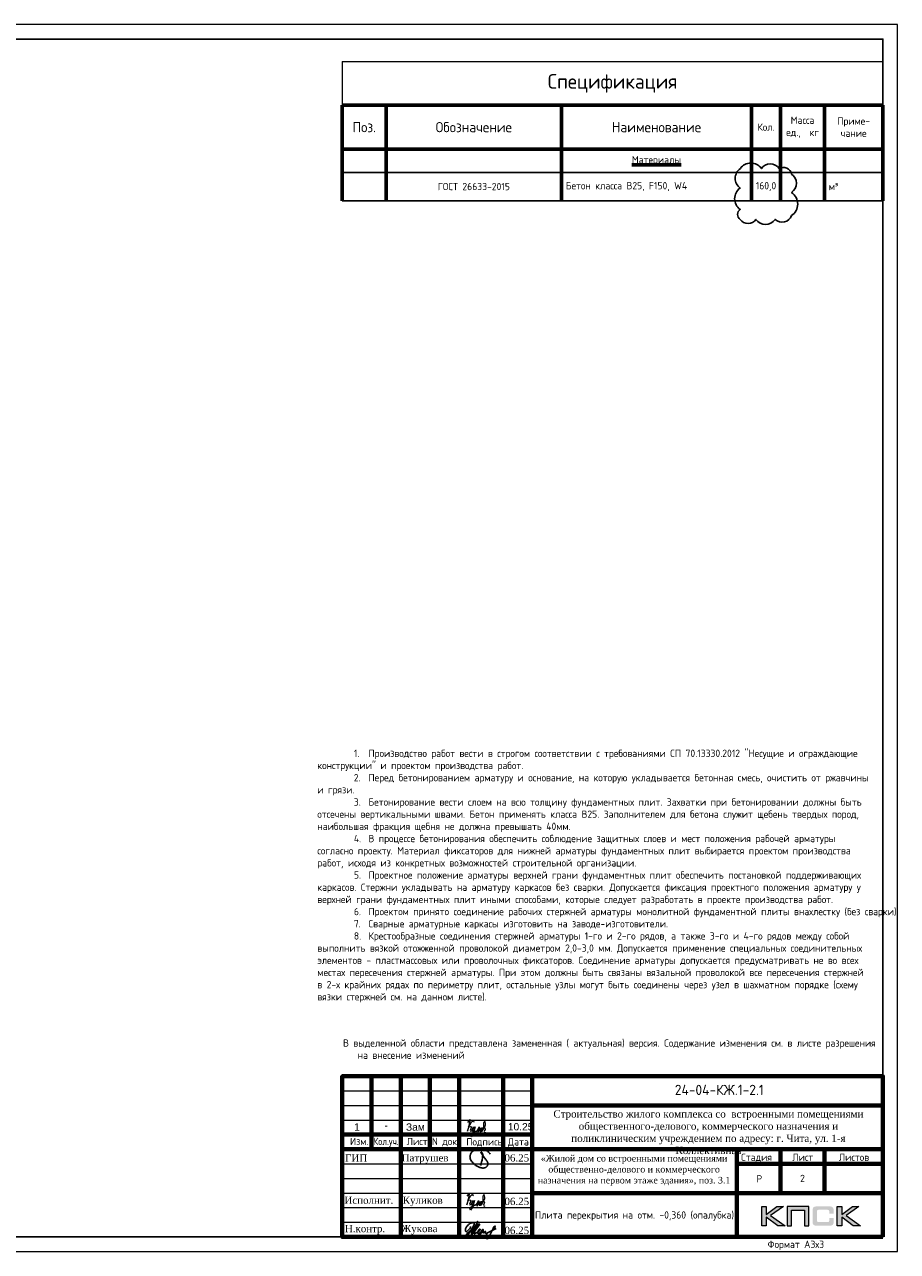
# Model space of a CAD drawing. Header units: millimetres. Extents: x -386473 to 311666, y -59273 to 291770.
# Tile 34 of 132: x -142243 to -112366, y -4054 to 37946. Entities that reach past the tile are written whole.
import ezdxf
from ezdxf.enums import TextEntityAlignment as Align

# ---------------------------------------------------------------- set-up
doc = ezdxf.new("R2010")
doc.units = ezdxf.units.MM
for name, color, linetype in [('PDF7_Text', 7, 'Continuous'), ('PDF8_Text', 7, 'Continuous'), ('Рамка печать', 7, 'Continuous'), ('ТОЛСТЫЕ_ОСНОВНЫЕ', 6, 'Continuous')]:
    doc.layers.add(name, color=color, linetype=linetype)
for name, color, linetype, lineweight in [('Выноски', 20, 'Continuous', 20), ('Каркасы ригель', 3, 'Continuous', 0), ('Основная 0.6', 142, 'Continuous', 60), ('РАЗМЕРЫ', 1, 'Continuous', 9), ('Рамка', 7, 'Continuous', 70), ('Текст', 7, 'Continuous', 25), ('ТОНКИЕ', 7, 'Continuous', 9)]:
    doc.layers.add(name, color=color, linetype=linetype, lineweight=lineweight)
doc.styles.add('GOST-2.304_Type-B', font='GOST_Common.ttf')
doc.styles.add('PDF Times New Roman', font='times.ttf')
doc.styles.get("Standard").update_dxf_attribs({"font": 'arial.ttf'})
doc.styles.add('style1', font='GOST_Common.ttf', dxfattribs={"height": 500})
doc.styles.add('ГОСТ', font='GOST_Common.ttf')

# ---------------------------------------------------------------- blocks, each defined once
blk = doc.blocks.new('*U44')
at = {"layer": 'ТОЛСТЫЕ_ОСНОВНЫЕ', "color": 6}
blk.add_lwpolyline([(20, 5), (886, 5), (886, 415), (20, 415)], close=True, dxfattribs=at)
at = {"layer": 'ТОНКИЕ'}
blk.add_lwpolyline([(0, 0), (891, 0), (891, 420), (0, 420)], close=True, dxfattribs=at)
at = {"layer": 'Текст', "style": 'style1'}
blk.add_text('Формат А3х3', height=2.5, dxfattribs=at).set_placement((846.57, 1.2))
blk = doc.blocks.new('11')
at = {"layer": 'Выноски'}
for p, q in [((47962, 66737), (47989, 66781)), ((47989, 66781), (48016, 66806)), ((48016, 66806), (48038, 66823)), ((48038, 66823), (48060, 66786)), ((48060, 66786), (48058, 66769)), ((47885, 66608), (47944, 66700)), ((47944, 66700), (47962, 66737))]:
    blk.add_line(p, q, dxfattribs=at)
blk.add_lwpolyline([(47863, 66761), (47937, 66865), (47843, 66458), (47885, 66564), (47905, 66616), (47954, 66628), (47979, 66606), (47957, 66539), (47937, 66487), (47947, 66458), (47991, 66470), (48051, 66611), (48041, 66569), (48023, 66505), (48023, 66448), (48065, 66448), (48090, 66529), (48110, 66608), (48043, 66369), (47972, 66275), (47954, 66344), (47991, 66389), (48078, 66431), (48142, 66470), (48154, 66441), (48204, 66512), (48246, 66606), (48209, 66455), (48204, 66418), (48295, 66574), (48265, 66463), (48265, 66455), (48312, 66453), (48342, 66529), (48347, 66584), (48337, 66465), (48349, 66453), (48401, 66569), (48443, 66616), (48461, 66678), (48466, 66727), (48436, 66811), (48399, 66754), (48399, 66618), (48389, 66549), (48374, 66507), (48416, 66564), (48441, 66576), (48451, 66524), (48433, 66482), (48419, 66453), (48424, 66428), (48458, 66421)], dxfattribs=at)
blk = doc.blocks.new('яяя')
at = {"lineweight": 30}
for points in [[(345424, 110432), (345425, 110410), (345424, 110397), (345417, 110379), (345406, 110350), (345390, 110319), (345357, 110275), (345310, 110221), (345265, 110176), (345198, 110110), (345161, 110077), (345133, 110066), (345116, 110066), (345102, 110075), (345090, 110091), (345082, 110115), (345074, 110146), (345066, 110182), (345064, 110206), (345067, 110234), (345077, 110278), (345095, 110320), (345114, 110361), (345134, 110395), (345159, 110428), (345195, 110469), (345228, 110506), (345284, 110560), (345331, 110595), (345379, 110625), (345435, 110648), (345486, 110670), (345532, 110686), (345573, 110696), (345605, 110698), (345621, 110695), (345635, 110687), (345648, 110671), (345656, 110649), (345659, 110625), (345659, 110583), (345656, 110553), (345647, 110523), (345635, 110489), (345387, 110033), (345349, 109985), (345311, 109948), (345247, 109889), (345209, 109858), (345192, 109844), (345180, 109837), (345157, 109833), (345150, 109835), (345140, 109842), (345135, 109856), (345138, 109881), (345148, 109892), (345183, 109930), (345267, 110024), (345343, 110105), (345455, 110213), (345617, 110343), (345775, 110456), (345811, 110526), (345838, 110607), (345890, 110740), (345902, 110771), (345698, 110295), (345672, 110226), (345626, 110132), (345572, 110032), (345518, 109953), (345481, 109918), (345497, 110001), (345567, 110147), (345655, 110301), (345760, 110442)], [(345481, 109918), (345476, 109896), (345475, 109874), (345485, 109861), (345506, 109866), (345539, 109891), (345632, 109983), (345968, 110450), (346022, 110527), (346029, 110560), (346027, 110579), (346026, 110590), (346010, 110605), (345993, 110609), (345975, 110601), (345962, 110584), (345954, 110562), (345857, 110421), (345783, 110292), (345741, 110183), (345701, 110079), (345665, 109985), (345660, 109952), (345666, 109929), (345669, 109915), (345682, 109910), (345702, 109914), (345735, 109941), (345846, 110007), (346065, 110160), (346075, 110193), (346070, 110217), (346066, 110236), (346052, 110241), (346030, 110241), (346007, 110228), (345978, 110203), (345960, 110164), (345892, 110010), (345895, 109986), (345904, 109966), (345925, 109964), (345969, 109968), (346045, 110000), (346218, 110114), (346261, 110154), (346280, 110184), (346282, 110210), (346278, 110225), (346263, 110229), (346241, 110222), (346220, 110198), (346162, 110049), (345989, 109904), (345932, 109849), (345906, 109805), (345891, 109739), (345890, 109690), (345899, 109652), (345924, 109647), (345956, 109655), (345980, 109674), (346058, 109838), (346158, 110046), (346261, 110098), (346314, 110120), (346292, 110079), (346269, 110036), (346261, 110008), (346267, 109998), (346293, 109998), (346363, 110039), (346445, 110095), (346421, 110068), (346414, 110040), (346407, 110011), (346416, 109990), (346466, 109972), (346509, 109977), (346574, 109984), (347172, 110293)], [(346586, 109971), (346543, 109917), (346509, 109873), (346489, 109825), (346475, 109767), (346472, 109710), (346478, 109675), (346485, 109641), (346501, 109621), (346517, 109602), (346542, 109589), (346568, 109592), (346605, 109620), (346680, 109731), (346736, 109842), (346865, 110115), (346962, 110290), (346969, 110318), (346979, 110360), (347013, 110403), (347056, 110434), (347091, 110450), (347109, 110450), (347121, 110434), (347115, 110405), (347072, 110355), (347012, 110307), (346924, 110222)]]:
    blk.add_lwpolyline(points, dxfattribs=at)
blk = doc.blocks.new('Патрушев')
at = {"color": 5, "lineweight": 25}
blk.add_lwpolyline([(58.5, -35.1), (59.7, -32), (60.2, -29.8), (60.5, -28.8), (60.8, -27.6), (61.1, -26.3), (61.4, -24.7), (61.6, -23), (61.8, -21.6), (61.8, -20.5), (61.7, -19.5), (61.5, -18.6), (61.3, -17.9), (61, -17.3), (60.6, -16.9), (60.5, -16.7), (60.4, -16.6), (60.3, -16.5), (60, -16.4), (59.7, -16.4), (59.6, -16.4), (59.4, -16.5), (59.3, -16.7), (59.3, -17), (59.4, -17.1), (61.8, -21), (63.1, -22.9), (63.7, -23.6), (64.5, -24.6), (65.5, -25.9), (66.4, -27.1), (66.9, -27.7), (67.4, -28.4), (67.7, -28.9), (68, -29.5), (68.4, -30.4), (68.7, -31), (68.8, -31.7), (68.9, -32.2), (68.9, -32.7), (68.9, -33.3), (68.8, -33.8), (68.6, -34.6), (68.3, -35.2), (67.9, -35.7), (67.6, -36.2), (66.9, -36.8), (66.4, -37.1), (65.9, -37.5), (65.3, -37.9), (64.8, -38.1), (64.1, -38.3), (63.6, -38.4), (62.5, -38.5), (61.6, -38.5), (60.9, -38.4), (60.1, -38.3), (59.3, -38), (58.4, -37.7), (57.7, -37.5), (56.6, -37.3), (55.9, -36.9), (54.9, -36.3), (53.8, -35.7), (53.1, -35.2), (52.2, -34.7), (51.3, -34.1), (50.1, -33.3), (49.1, -32.3), (48, -31.1), (47.1, -29.9), (46.1, -28.7), (45.2, -27.6), (44.7, -26.5), (44.3, -25.1), (44, -24.3), (44, -23.3), (43.9, -22.5), (44, -21.5), (44.2, -20.6), (44.5, -20), (44.7, -19.1), (45, -18.2), (45.5, -17.4), (45.8, -16.9), (46.4, -16.1), (47, -15.5), (47.8, -14.8), (48.6, -14.3), (49.4, -13.8), (50.5, -13.3), (51.6, -12.9), (52.7, -12.5), (54.2, -12.1), (55.4, -11.9), (56.9, -11.8), (58.3, -11.8), (59.6, -11.9), (61, -12.1), (62.7, -12.4), (64.5, -12.9), (66.2, -13.6), (67.6, -14.3), (68.9, -15.1), (70, -16.3), (71.1, -17.5), (71.7, -18.3), (72.3, -19.3)], dxfattribs=at)
blk = doc.blocks.new('A$Cd09756da')
at = {"layer": 'Рамка печать', "lineweight": 20}
h = blk.add_hatch(color=0, dxfattribs=at)
h.paths.add_polyline_path([(-3400, 1040), (-3624, 1040), (-3991, 764), (-3991, 1040), (-4146, 1040), (-4146, 378), (-3991, 378), (-3991, 669), (-3594, 378), (-3346, 378), (-3840, 728)])
h.paths.add_polyline_path([(-3122, 915), (-2683, 915), (-2683, 378), (-2529, 378), (-2529, 1040), (-2693, 1040), (-3276, 1040), (-3276, 883), (-3276, 378), (-3122, 378)])
h.paths.add_polyline_path([(-1408, 1043), (-1563, 1043), (-1563, 380), (-1408, 380), (-1408, 672), (-1011, 380), (-763, 380), (-1257, 731), (-817, 1043), (-1041, 1043), (-1408, 767)])
blk.add_hatch(color=204, dxfattribs=at).paths.add_polyline_path([(-1693, 970), (-1695, 977), (-1697, 983), (-1701, 989), (-1704, 996), (-1708, 1000), (-1712, 1005), (-1716, 1010), (-1720, 1014), (-1725, 1017), (-1731, 1021), (-1737, 1025), (-1744, 1028), (-1750, 1030), (-1758, 1033), (-1765, 1035), (-1783, 1038), (-1802, 1041), (-1823, 1043), (-1846, 1043), (-2242, 1043), (-2265, 1043), (-2285, 1041), (-2305, 1038), (-2322, 1035), (-2330, 1032), (-2338, 1030), (-2344, 1028), (-2351, 1024), (-2357, 1021), (-2363, 1017), (-2368, 1014), (-2372, 1010), (-2376, 1005), (-2380, 1000), (-2384, 996), (-2387, 989), (-2390, 983), (-2393, 976), (-2396, 970), (-2398, 962), (-2401, 946), (-2404, 928), (-2406, 908), (-2406, 887), (-2406, 538), (-2406, 516), (-2404, 496), (-2401, 478), (-2398, 461), (-2396, 454), (-2393, 447), (-2390, 440), (-2387, 434), (-2384, 429), (-2380, 423), (-2376, 419), (-2372, 414), (-2368, 410), (-2362, 406), (-2357, 403), (-2351, 399), (-2344, 396), (-2337, 394), (-2330, 391), (-2322, 389), (-2305, 385), (-2285, 383), (-2264, 381), (-2242, 380), (-1846, 380), (-1823, 381), (-1802, 382), (-1783, 385), (-1766, 389), (-1758, 391), (-1750, 393), (-1744, 396), (-1737, 399), (-1731, 402), (-1725, 406), (-1720, 410), (-1716, 414), (-1712, 418), (-1708, 423), (-1704, 428), (-1701, 434), (-1697, 440), (-1695, 446), (-1693, 454), (-1690, 461), (-1686, 478), (-1684, 496), (-1682, 516), (-1682, 538), (-1682, 647), (-1836, 647), (-1836, 558), (-1836, 552), (-1837, 546), (-1838, 540), (-1840, 535), (-1842, 530), (-1844, 526), (-1846, 522), (-1850, 519), (-1853, 515), (-1857, 513), (-1862, 511), (-1867, 508), (-1872, 507), (-1878, 506), (-1884, 506), (-1890, 505), (-2209, 505), (-2214, 506), (-2219, 506), (-2223, 508), (-2227, 511), (-2231, 513), (-2235, 516), (-2238, 519), (-2241, 523), (-2244, 528), (-2246, 532), (-2248, 536), (-2249, 541), (-2251, 551), (-2252, 560), (-2252, 878), (-2252, 884), (-2251, 889), (-2250, 894), (-2248, 899), (-2247, 903), (-2245, 906), (-2242, 910), (-2240, 913), (-2236, 916), (-2233, 919), (-2229, 921), (-2225, 922), (-2220, 923), (-2215, 924), (-2210, 925), (-2204, 925), (-1890, 925), (-1884, 925), (-1878, 924), (-1872, 923), (-1868, 921), (-1863, 919), (-1858, 917), (-1854, 914), (-1851, 911), (-1847, 907), (-1844, 903), (-1842, 899), (-1840, 894), (-1838, 889), (-1837, 884), (-1836, 878), (-1836, 872), (-1836, 799), (-1682, 799), (-1682, 887), (-1682, 908), (-1684, 928), (-1686, 946), (-1690, 962)])
at = {"layer": 'Рамка', "color": 7}
for p, q in [((-17500, 3000), (-17500, 5500)), ((-15500, 3000), (-15500, 5500)), ((-12000, 4500), (0, 4500)), ((-18500, 3500), (-12000, 3500)), ((-18500, 3000), (0, 3000)), ((-3500, 3000), (-3500, 1500)), ((-2000, 3000), (-2000, 1500)), ((-5000, 2500), (0, 2500)), ((-5000, 2500), (0, 2500)), ((-12000, 1500), (0, 1500))]:
    blk.add_line(p, q, dxfattribs=at)
at = {"layer": 'Рамка'}
for p, q in [((-16500, 0), (-16500, 5500)), ((-14500, 0), (-14500, 5500)), ((-14500, 5500), (-14500, 0)), ((-13000, 5500), (-13000, 0)), ((-13000, 0), (-13000, 5500)), ((-12000, 5500), (-12000, 0)), ((-5000, 3000), (-5000, 0))]:
    blk.add_line(p, q, dxfattribs=at)
at = {"layer": 'Рамка', "color": 7, "lineweight": 15}
for p, q in [((-18500, 5000), (-12000, 5000)), ((-18500, 4500), (-12000, 4500)), ((-18500, 4000), (-12000, 4000)), ((-18500, 2500), (-12000, 2500)), ((-18500, 2000), (-12000, 2000)), ((-18500, 1500), (-12000, 1500)), ((-18500, 1000), (-12000, 1000)), ((-18500, 500), (-12000, 500))]:
    blk.add_line(p, q, dxfattribs=at)
at = {"layer": 'Рамка'}
blk.add_lwpolyline([(0, 0), (-18500, 0), (-18500, 5500), (0, 5500)], close=True, dxfattribs=at)
at = {"layer": 'Рамка печать', "color": 0, "lineweight": 20}
for points in [[(-4146, 378), (-4146, 1040), (-3991, 1040), (-3991, 764), (-3624, 1040), (-3400, 1040), (-3840, 728), (-3346, 378), (-3594, 378), (-3991, 669), (-3991, 378), (-4146, 378)], [(-3122, 378), (-3122, 915), (-2683, 915), (-2683, 378), (-2529, 378), (-2529, 1040), (-2693, 1040), (-3276, 1040), (-3276, 883), (-3276, 378), (-3122, 378)], [(-1563, 380), (-1563, 1043), (-1408, 1043), (-1408, 767), (-1041, 1043), (-817, 1043), (-1257, 731), (-763, 380), (-1011, 380), (-1408, 672), (-1408, 380), (-1563, 380)]]:
    blk.add_lwpolyline(points, close=True, dxfattribs=at)
at = {"color": 5, "xscale": 24.5, "yscale": 24.5, "zscale": 24.5}
blk.add_blockref('Патрушев', (-15207, 3298), dxfattribs=at)
at = {"color": 2, "lineweight": 60, "xscale": 0.5, "yscale": 0.5, "zscale": 0.5}
blk.add_blockref('яяя', (-186821, -54859), dxfattribs=at)
at = {"layer": 'Выноски', "color": 0}
blk.add_blockref('11', (-62086, -65365), dxfattribs=at)
at = {"layer": 'PDF7_Text', "char_height": 248, "attachment_point": 7, "style": 'PDF Times New Roman'}
for s, insert in [('Патрушев', (-16471, 2500)), ('06.25', (-12950, 2573)), ('06.25', (-12950, 1085)), ('06.25', (-12950, 93)), ('Жукова', (-16477, 79))]:
    blk.add_mtext(s, dxfattribs=dict(at, insert=insert))
at = {"layer": 'PDF7_Text', "insert": (-16432, 1050), "char_height": 247.95, "attachment_point": 7, "style": 'PDF Times New Roman'}
blk.add_mtext_dynamic_manual_height_columns('{\\C256;Куликов}', width=2000, gutter_width=1250, heights=[0], dxfattribs=at)
at = {"layer": 'PDF8_Text', "char_height": 248, "attachment_point": 7, "style": 'PDF Times New Roman'}
for s, insert in [('ГИП', (-18407, 2573)), ('Исполнит.', (-18427, 1127)), ('Н.контр.', (-18413, 79))]:
    blk.add_mtext(s, dxfattribs=dict(at, insert=insert))
at = {"layer": 'Текст', "color": 7, "style": 'ГОСТ'}
blk.add_text('24-04-КЖ.1-2.1', height=350, dxfattribs=at).set_placement((-5599, 5031), align=Align.MIDDLE_CENTER)
for s, p in [('Изм.', (-18237, 3141)), ('Лист', (-16298, 3139)), ('N док.', (-15435, 3141)), ('Подпись', (-14257, 3127)), ('Дата', (-12835, 3127)), ('Стадия', (-4850, 2600)), ('Лист', (-3100, 2600)), ('Листов', (-1508, 2600)), ('Р', (-4328, 1863))]:
    blk.add_text(s, height=250, dxfattribs=at).set_placement(p)
at = {"layer": 'Текст', "color": 7, "style": 'ГОСТ', "width": 0.9}
blk.add_text('Кол.уч.', height=250, dxfattribs=at).set_placement((-17435, 3143))
at = {"layer": 'Текст', "color": 7, "attachment_point": 1, "style": 'ГОСТ'}
for s, width, heights, insert, char_height in [('\\pxqc;{\\fTimes New Roman|b0|i0|c204|p18;\\C256;Строительство жилого комплекса со  встроенными помещениями общественного-делового, коммерческого назначения и поликлиническим учреждением по адресу: г. Чита, ул. 1-я Коллективная}', 11543.07, [0], (-11741, 4333), 250), ('\\pxqc;{\\fTimes New Roman|b0|i0|c204|p18;\\C256;«Жилой дом со встроенными помещениями общественно-делового и коммерческого назначения на первом этаже здания», поз. 3.1\\P}', 7000, [1500], (-12014, 2803), 225)]:
    blk.add_mtext_dynamic_manual_height_columns(s, width=width, gutter_width=12.5, heights=heights, dxfattribs=dict(at, insert=insert, char_height=char_height))
blk = doc.blocks.new('*T310')
at = {"layer": 'Каркасы ригель', "color": 0, "linetype": 'ByBlock', "lineweight": -2, "transparency": 16777216}
for p, q in [((0, 0), (1500, 0)), ((0, -1000), (1500, -1000))]:
    blk.add_line(p, q, dxfattribs=at)
at = {"layer": 'Каркасы ригель', "color": 0, "linetype": 'ByBlock', "lineweight": 50, "transparency": 16777216}
for p, q in [((0, 0), (0, -1000)), ((1500, 0), (1500, -1000))]:
    blk.add_line(p, q, dxfattribs=at)
at = {"layer": 'Каркасы ригель', "color": 0, "linetype": 'Continuous', "lineweight": 0, "transparency": 16777216, "insert": (750, -500), "char_height": 250, "width": 1000, "attachment_point": 5, "style": 'ГОСТ'}
blk.add_mtext('2', dxfattribs=at)
blk = doc.blocks.new('*T329')
at = {"layer": 'DEFPOINTS', "color": 8, "linetype": 'ByBlock', "lineweight": 0, "transparency": 16777216}
for p, q in [((0, 0), (18500, 0)), ((0, 0), (0, -1500)), ((18500, 0), (18500, -1500))]:
    blk.add_line(p, q, dxfattribs=at)
at = {"layer": 'Основная 0.6', "color": 0, "linetype": 'Continuous', "lineweight": 60, "transparency": 16777216}
for p, q in [((0, -1500), (15000, -1500)), ((0, -1500), (0, -4767)), ((1500, -1500), (1500, -4767)), ((7500, -1500), (7500, -4767)), ((14000, -1500), (14000, -4767)), ((15000, -1500), (15000, -4767)), ((16500, -1500), (16500, -4767)), ((18500, -1500), (18500, -4767)), ((0, -3000), (15000, -3000))]:
    blk.add_line(p, q, dxfattribs=at)
at = {"layer": 'Основная 0.6', "color": 0, "linetype": 'Continuous', "transparency": 16777216}
for p, q in [((15000, -1500), (18500, -1500)), ((15000, -3000), (18500, -3000))]:
    blk.add_line(p, q, dxfattribs=at)
at = {"layer": 'Основная 0.6', "color": 0, "linetype": 'Continuous', "lineweight": -2, "transparency": 16777216}
for p, q in [((0, -3800), (1500, -3800)), ((14000, -3800), (18500, -3800)), ((0, -4767), (1500, -4767)), ((14000, -4767), (18500, -4767))]:
    blk.add_line(p, q, dxfattribs=at)
at = {"layer": 'Основная 0.6', "color": 0, "lineweight": -2, "transparency": 16777216}
for p, q in [((1500, -3800), (14000, -3800)), ((1500, -4767), (14000, -4767))]:
    blk.add_line(p, q, dxfattribs=at)
at = {"layer": 'Основная 0.6', "color": 0, "transparency": 16777216, "style": 'GOST-2.304_Type-B'}
for s, insert, char_height, width, attachment_point in [('Спецификация', (9250, -750), 500, 18200, 5), ('Поз.', (750, -2250), 350, 1200, 5), ('Обозначение', (4500, -2250), 350, 5700, 5), ('Наименование', (10750, -2250), 350, 6200, 5), ('Кол.', (14500, -2250), 250, 700, 5), ('Масса\\Pед.,  кг', (15750, -2250), 250, 1200, 5), ('Приме-\\Pчание', (17500, -2250), 250, 1700, 5), ('{\\LМатериалы}', (10750, -3400), 250, 6200, 5), ('ГОСТ 26633-2015', (4500, -4283), 250, 5700, 5), ('Бетон класса В25, F150, W4', (7650, -4283), 250, 6200, 4), ('160,0', (14500, -4283), 250, 700, 5), ('м³', (16650, -4283), 250, 1700, 4)]:
    blk.add_mtext(s, dxfattribs=dict(at, insert=insert, char_height=char_height, width=width, attachment_point=attachment_point))

msp = doc.modelspace()

# ---------------------------------------------------------------- linework, layer by layer
at = {"color": 240, "true_color": 0xed1f24}
msp.add_lwpolyline([(-117748.4, 31274, 0.5205671), (-117209.1, 31274, 0.5205671), (-116554.8, 31274, 0.5205671), (-115987.9, 31403.7, 0.5205671), (-115987.9, 32197.1, 0.5205671), (-115987.9, 32823.6, 0.5205671), (-116416.9, 33016.3, 0.5205671), (-117025, 33016.3, 0.5205671), (-117743.3, 33016.3, 0.5205671), (-117748.4, 32349.8, 0.5205671), (-117748.4, 31617.8, 0.5205671)], format="xyb", close=True, dxfattribs=at)

# ---------------------------------------------------------------- block references
at = {"xscale": 100, "yscale": 100, "zscale": 100}
msp.add_blockref('*U44', (-201466, -4054.4), dxfattribs=at)
for name, p in [('*T329', (-131366, 36683)), ('*T310', (-116366, -1054.4))]:
    msp.add_blockref(name, p)
at = {"lineweight": 50, "ltscale": 100}
msp.add_blockref('A$Cd09756da', (-112866, -3554.4), dxfattribs=at)
at = {"layer": 'Выноски', "color": 0}
msp.add_blockref('11', (-174928.8, -66399.8), dxfattribs=at)

# ---------------------------------------------------------------- texts
at = {"ltscale": 100, "insert": (-132220.8, 13123.3), "char_height": 250, "attachment_point": 1, "style": 'ГОСТ'}
msp.add_mtext_dynamic_manual_height_columns('\\pxi5,sm1,t7;1.^IПроизводство работ вести в строгом соответствии с требованиями СП 70.13330.2012 "Несущие и ограждающие конструкции" и проектом производства работ.\\P2.^IПеред бетонированием арматуру и основание, на которую укладывается бетонная смесь, очистить от ржавчины и грязи. \\P3.^IБетонирование вести слоем на всю толщину фундаментных плит. Захватки при бетонировании должны быть отсечены вертикальными швами. Бетон применять класса В25. Заполнителем для бетона служит щебень твердых пород, наибольшая фракция щебня не должна превышать 40мм.\\P4.^IВ процессе бетонирования обеспечить соблюдение защитных слоев и мест положения рабочей арматуры согласно проекту. Материал фиксаторов для нижней арматуры фундаментных плит выбирается проектом производства работ, исходя из конкретных возможностей строительной организации.\\P5.^IПроектное положение арматуры верхней грани фундаментных плит обеспечить постановкой поддерживающих каркасов. Стержни укладывать на арматуру каркасов без сварки. Допускается фиксация проектного положения арматуру у верхней грани фундаментных плит иными способами, которые следует разработать в проекте производства работ.\\P6.^IПроектом принято соединение рабочих стержней арматуры монолитной фундаментной плиты внахлестку (без сварки). \\P7.^IСварные арматурные каркасы изготовить на заводе-изготовители. \\P8.^IКрестообразные соединения стержней арматуры 1-го и 2-го рядов, а также 3-го и 4-го рядов между собой выполнить вязкой отожженной проволокой диаметром 2,0-3,0 мм. Допускается применение специальных соединительных элементов - пластмассовых или проволочных фиксаторов. Соединение арматуры допускается предусматривать не во всех местах пересечения стержней арматуры. При этом должны быть связаны вязальной проволокой все пересечения стержней в 2-х крайних рядах по периметру плит, остальные узлы могут быть соединены через узел в шахматном порядке (схему вязки стержней см. на данном листе).', width=18954.382, gutter_width=12.5, heights=[0], dxfattribs=at)
at = {"layer": 'Выноски', "color": 240, "true_color": 0xed1f24, "insert": (-131341.7, 3205.2), "char_height": 250, "width": 18219.66, "attachment_point": 1, "style": 'ГОСТ'}
msp.add_mtext('\\pxi-2,l2,sm1;В выделенной области представлена замененная ( актуальная) версия. Содержание изменения см. в листе разрешения на внесение изменений', dxfattribs=at)
at = {"layer": 'РАЗМЕРЫ', "color": 7, "char_height": 250, "width": 725.009, "attachment_point": 1}
for s, insert in [('1', (-130963.7, 328.8)), ('-', (-129923, 387.2)), ('Зам', (-129187.3, 328.8)), ('10.25', (-125700.1, 339.5))]:
    msp.add_mtext(s, dxfattribs=dict(at, insert=insert))
at = {"layer": 'Текст', "color": 7, "insert": (-124866, -2054.4), "char_height": 250, "attachment_point": 1, "style": 'ГОСТ'}
msp.add_mtext_dynamic_manual_height_columns('\\pxsm1.5,qc;\\PПлита перекрытия на отм. -0,360 (опалубка)', width=7000, gutter_width=12.5, heights=[1500], dxfattribs=at)

doc.saveas('drawing.dxf')
